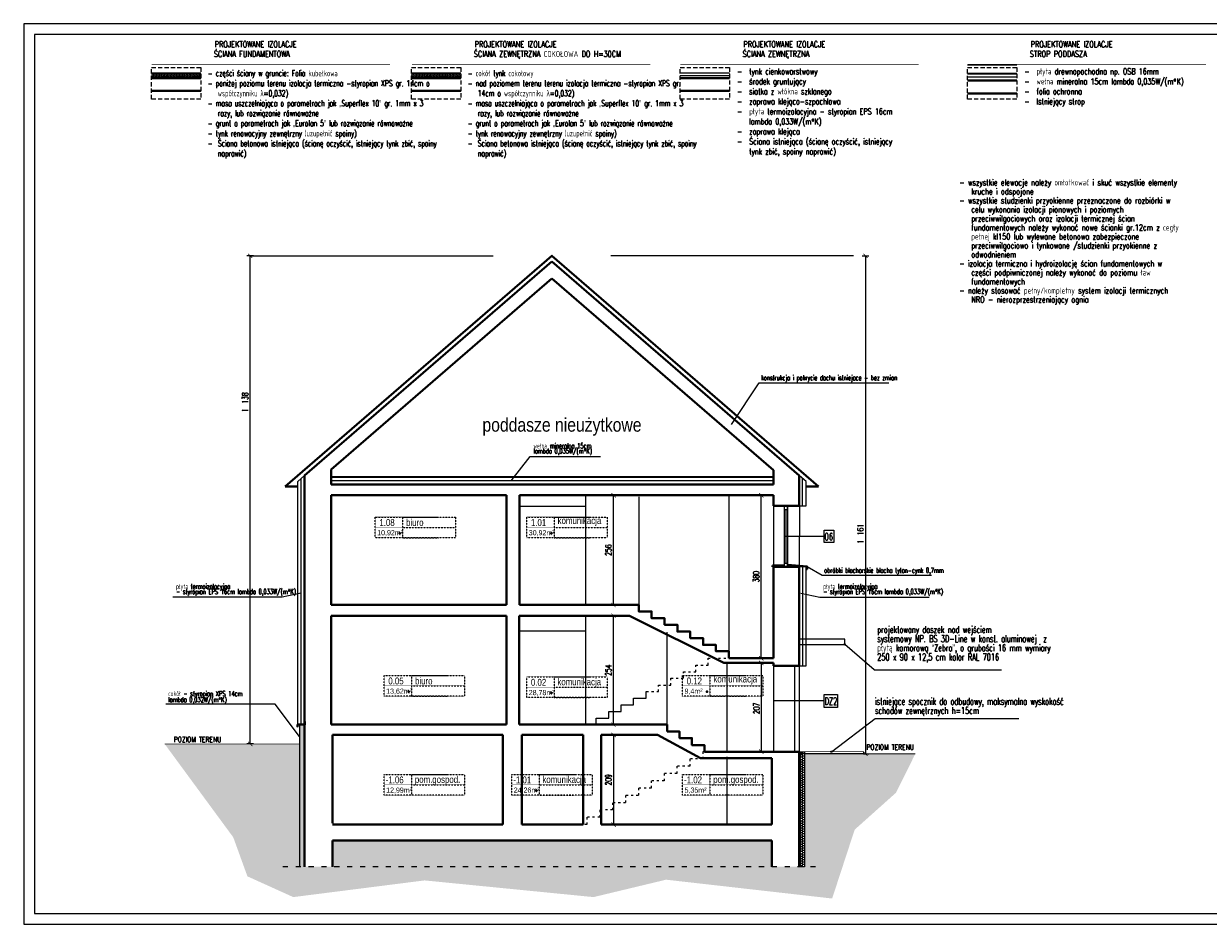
# Model space of a CAD drawing. Header units: millimetres. Extents: x 8949 to 18258, y -1077 to 30686.
# Tile 62 of 89: x 12242 to 15004, y 20999 to 23099. Entities that reach past the tile are written whole.
import ezdxf

# ---------------------------------------------------------------- set-up
doc = ezdxf.new("R2010")
doc.units = ezdxf.units.MM
doc.linetypes.add('ACAD_ISO03W100', pattern=[30, 12, -18])
doc.linetypes.add('DASHED', pattern=[0.75, 0.5, -0.25])
for name, color, linetype, lineweight in [('0A_HACZE', 83, 'Continuous', 9), ('0A_IINW_KONSTR', 1, 'Continuous', 40), ('0A_KONSTR', 1, 'Continuous', 40), ('0A_OCIEPLENIE', 30, 'Continuous', 9), ('0A_OPISY POM', 7, 'Continuous', 9), ('0A_POMOCNICZE', 30, 'Continuous', 9), ('0A_STOLARKA', 140, 'Continuous', 9), ('0A_WYMIARY', 7, 'Continuous', 9), ('0Z_LINIE WIDOCZNE', 7, 'Continuous', 9), ('0Z_OPISY', 7, 'Continuous', 9), ('SCHODY', 250, 'Continuous', 15)]:
    doc.layers.add(name, color=color, linetype=linetype, lineweight=lineweight)
for name, color, linetype in [('0A_OPISY OKIEN', 3, 'Continuous'), ('_a_drzwi', 2, 'Continuous'), ('Opisy', 4, 'Continuous')]:
    doc.layers.add(name, color=color, linetype=linetype)
doc.styles.add('1', font='simplex.shx', dxfattribs={"width": 0.6})
doc.styles.add('1_50', font='simplex.shx', dxfattribs={"width": 0.6})
doc.styles.add('m1_romans', font='romans.shx', dxfattribs={"width": 0.8})
doc.linetypes.add('BATTING', pattern='A,0.00254,-2.54,[134,ltypeshp.shx,S=2.54,R=0,X=-2.54,Y=0],-5.08,[134,ltypeshp.shx,S=2.54,R=180,X=2.54,Y=0],-2.54', length=10.16254)
doc.dimstyles.new('1_100', dxfattribs={"dimtxt": 14, "dimasz": 10, "dimexe": 8, "dimexo": 0, "dimgap": 5, "dimtad": 1, "dimdec": 0, "dimdsep": 46, "dimlunit": 6, "dimtxsty": '1_50', "dimblk": 'ARCHTICK', "dimcen": 5, "dimadec": 0, "dimazin": 0, "dimtfac": 1, "dimtdec": 0, "dimtix": 1, "dimtmove": 1, "dimatfit": 3, "dimldrblk": 'OBLIQUE', "dimfxl": 20, "dimfxlon": 1, "dimtolj": 1, "dimtzin": 0, "dimarcsym": 0})

# ---------------------------------------------------------------- blocks, each defined once
blk = doc.blocks.new('_ARCHTICK')
at = {"color": 0, "linetype": 'ByBlock', "const_width": 0.15}
blk.add_lwpolyline([(-0.5, -0.5), (0.5, 0.5)], dxfattribs=at)
blk = doc.blocks.new('*D185')
at = {"layer": '0A_WYMIARY', "color": 0, "lineweight": -2, "transparency": 16777216}
for p, q in [((13969.9, 21608.8), (13953.9, 21608.8)), ((13961.9, 21608.8), (13961.9, 21401.8)), ((13969.9, 21401.8), (13953.9, 21401.8))]:
    blk.add_line(p, q, dxfattribs=at)
at = {"layer": 'Defpoints', "color": 0, "transparency": 16777216}
for p in [(13990.4, 21608.8), (13961.9, 21401.8), (13990.4, 21401.8)]:
    blk.add_point(p, dxfattribs=at)
at = {"layer": '0A_WYMIARY', "color": 0, "lineweight": -2, "transparency": 16777216, "xscale": 10, "yscale": 10, "zscale": 10}
for p, rotation in [((13961.9, 21608.8), 90), ((13961.9, 21401.8), 270)]:
    blk.add_blockref('_ARCHTICK', p, dxfattribs=dict(at, rotation=rotation))
at = {"layer": '0A_WYMIARY', "color": 0, "transparency": 16777216, "insert": (13950.8, 21502.8), "char_height": 14, "attachment_point": 5, "rotation": 90, "style": '1_50'}
blk.add_mtext('\\A1;207', dxfattribs=at)
blk = doc.blocks.new('_Oblique')
at = {"color": 0, "linetype": 'ByBlock', "lineweight": -2}
blk.add_line((-0.5, -0.5), (0.5, 0.5), dxfattribs=at)
blk = doc.blocks.new('*D186')
at = {"layer": '0A_WYMIARY', "color": 0, "lineweight": -2, "transparency": 16777216}
for p, q in [((13625.4, 21718.8), (13609.5, 21718.8)), ((13617.5, 21464.8), (13617.5, 21718.8)), ((13609.5, 21464.8), (13625.5, 21464.8))]:
    blk.add_line(p, q, dxfattribs=at)
at = {"layer": 'Defpoints', "color": 0, "transparency": 16777216}
for p in [(13617.5, 21718.8), (13625.4, 21718.8), (13577.4, 21464.8)]:
    blk.add_point(p, dxfattribs=at)
at = {"layer": '0A_WYMIARY', "color": 0, "lineweight": -2, "transparency": 16777216, "xscale": 10, "yscale": 10, "zscale": 10}
for p, rotation in [((13617.5, 21718.8), 90), ((13617.5, 21464.8), 270)]:
    blk.add_blockref('_ARCHTICK', p, dxfattribs=dict(at, rotation=rotation))
at = {"layer": '0A_WYMIARY', "color": 0, "transparency": 16777216, "insert": (13605.5, 21591.8), "char_height": 14, "attachment_point": 5, "rotation": 90, "style": '1_50'}
blk.add_mtext('\\A1;254', dxfattribs=at)
blk = doc.blocks.new('*D187')
at = {"layer": '0A_WYMIARY', "color": 0, "lineweight": -2, "transparency": 16777216}
for p, q in [((13609.5, 21999.8), (13625.5, 21999.8)), ((13617.5, 21743.8), (13617.5, 21999.8)), ((13609.5, 21743.8), (13625.5, 21743.8))]:
    blk.add_line(p, q, dxfattribs=at)
at = {"layer": 'Defpoints', "color": 0, "transparency": 16777216}
for p in [(13398.4, 21999.8), (13617.5, 21999.8), (13596.3, 21743.8)]:
    blk.add_point(p, dxfattribs=at)
at = {"layer": '0A_WYMIARY', "color": 0, "lineweight": -2, "transparency": 16777216, "xscale": 10, "yscale": 10, "zscale": 10}
for p, rotation in [((13617.5, 21999.8), 90), ((13617.5, 21743.8), 270)]:
    blk.add_blockref('_ARCHTICK', p, dxfattribs=dict(at, rotation=rotation))
at = {"layer": '0A_WYMIARY', "color": 0, "transparency": 16777216, "insert": (13605.5, 21871.8), "char_height": 14, "attachment_point": 5, "rotation": 90, "style": '1_50'}
blk.add_mtext('\\A1;256', dxfattribs=at)
blk = doc.blocks.new('*D188')
at = {"layer": '0A_WYMIARY', "color": 0, "lineweight": -2, "transparency": 16777216}
for p, q in [((13969.9, 21999.8), (13953.9, 21999.8)), ((13961.9, 21619.8), (13961.9, 21999.8)), ((13969.9, 21619.8), (13953.9, 21619.8))]:
    blk.add_line(p, q, dxfattribs=at)
at = {"layer": 'Defpoints', "color": 0, "transparency": 16777216}
for p in [(13961.9, 21999.8), (13990.4, 21999.8), (13990.4, 21619.8)]:
    blk.add_point(p, dxfattribs=at)
at = {"layer": '0A_WYMIARY', "color": 0, "lineweight": -2, "transparency": 16777216, "xscale": 10, "yscale": 10, "zscale": 10}
for p, rotation in [((13961.9, 21999.8), 90), ((13961.9, 21619.8), 270)]:
    blk.add_blockref('_ARCHTICK', p, dxfattribs=dict(at, rotation=rotation))
at = {"layer": '0A_WYMIARY', "color": 0, "transparency": 16777216, "insert": (13949.9, 21809.8), "char_height": 14, "attachment_point": 5, "rotation": 90, "style": '1_50'}
blk.add_mtext('\\A1;380', dxfattribs=at)
blk = doc.blocks.new('*D189')
at = {"layer": '0A_WYMIARY', "color": 0, "lineweight": -2, "transparency": 16777216}
for p, q in [((13625.5, 21440.8), (13609.5, 21440.8)), ((13617.5, 21440.8), (13617.5, 21231.8)), ((13609.5, 21231.8), (13625.5, 21231.8))]:
    blk.add_line(p, q, dxfattribs=at)
at = {"layer": 'Defpoints', "color": 0, "transparency": 16777216}
for p in [(13720.1, 21440.8), (13555.4, 21231.8), (13617.5, 21231.8)]:
    blk.add_point(p, dxfattribs=at)
at = {"layer": '0A_WYMIARY', "color": 0, "lineweight": -2, "transparency": 16777216, "xscale": 10, "yscale": 10, "zscale": 10}
for p, rotation in [((13617.5, 21440.8), 90), ((13617.5, 21231.8), 270)]:
    blk.add_blockref('_ARCHTICK', p, dxfattribs=dict(at, rotation=rotation))
at = {"layer": '0A_WYMIARY', "color": 0, "transparency": 16777216, "insert": (13605.5, 21336.3), "char_height": 14, "attachment_point": 5, "rotation": 90, "style": '1_50'}
blk.add_mtext('\\A1;209', dxfattribs=at)
blk = doc.blocks.new('*D403')
at = {"layer": '0A_WYMIARY', "color": 0, "lineweight": -2}
for p, q in [((12778.5, 22558), (12762.5, 22558)), ((12770.5, 21419.8), (12770.5, 22558)), ((12778.5, 21419.8), (12762.5, 21419.8))]:
    blk.add_line(p, q, dxfattribs=at)
at = {"layer": 'Defpoints', "color": 0}
for p in [(12770.5, 22558), (13473.9, 22558), (12885.4, 21419.8)]:
    blk.add_point(p, dxfattribs=at)
at = {"layer": '0A_WYMIARY', "color": 0, "linetype": 'ByBlock', "lineweight": -2, "xscale": 10, "yscale": 10, "zscale": 10}
for p, rotation in [((12770.5, 22558), 90), ((12770.5, 21419.8), 270)]:
    blk.add_blockref('_ARCHTICK', p, dxfattribs=dict(at, rotation=rotation))
at = {"layer": '0A_WYMIARY', "color": 0, "insert": (12758.5, 22216.6), "char_height": 14, "attachment_point": 5, "rotation": 90, "style": '1_50'}
blk.add_mtext('\\A1;1ﾠ138', dxfattribs=at)
blk = doc.blocks.new('*D404')
at = {"layer": '0A_WYMIARY', "color": 0, "lineweight": -2}
for p, q in [((14197, 22558), (14213, 22558)), ((14205, 22558), (14205, 21396.8)), ((14200.4, 21396.8), (14213, 21396.8))]:
    blk.add_line(p, q, dxfattribs=at)
at = {"layer": 'Defpoints', "color": 0}
for p in [(13473.9, 22558), (14200.4, 21396.8), (14205, 21396.8)]:
    blk.add_point(p, dxfattribs=at)
at = {"layer": '0A_WYMIARY', "color": 0, "linetype": 'ByBlock', "lineweight": -2, "xscale": 10, "yscale": 10, "zscale": 10}
for p, rotation in [((14205, 22558), 90), ((14205, 21396.8), 270)]:
    blk.add_blockref('_ARCHTICK', p, dxfattribs=dict(at, rotation=rotation))
at = {"layer": '0A_WYMIARY', "color": 0, "insert": (14193, 21909.9), "char_height": 14, "attachment_point": 5, "rotation": 90, "style": '1_50'}
blk.add_mtext('\\A1;1ﾠ161', dxfattribs=at)

msp = doc.modelspace()

# ---------------------------------------------------------------- hatches: boundary and pattern name
at = {"layer": '0A_HACZE', "transparency": 33554687}
h = msp.add_hatch(dxfattribs=at)
h.set_pattern_fill('AR-CONC', color=8, scale=0.2, angle=7e-15)
h.paths.add_polyline_path([(12885.4, 21419.8), (12571.1, 21419.8), (12664.6, 21292.5), (12731.1, 21202), (12764, 21111.1), (12870.9, 21062.7), (13177, 21101.6), (13570.9, 21062.7), (13740, 21103.3), (14127.2, 21059.4), (14179.7, 21219.9), (14276, 21306), (14321.1, 21396.8), (14062.4, 21396.8), (14062.4, 21133.4), (12885.4, 21133.4)])
h.paths.add_polyline_path([(13986.4, 21194.8), (12962.4, 21194.8), (12962.4, 21133.4), (13986.4, 21133.4)], flags=17)
at = {"layer": '0A_OCIEPLENIE', "transparency": 33554687}
h = msp.add_hatch(dxfattribs=at)
h.set_pattern_fill('HONEY', color=256, scale=0.75)
h.set_pattern_definition([(0, (-189328.888, -3472.144), (3.571875, 2.062222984), [2.38125, -4.7625]), (120, (-189328.888, -3472.144), (-3.571874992, 2.062222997), [2.38125, -4.7625]), (60, (-189328.888, -3472.144), (8e-09, 4.12444598), [-4.7625, 2.38125])])
h.paths.add_polyline_path([(12540.6, 22972.3), (12655.6, 22972.3), (12655.6, 22984.3), (12540.6, 22984.3)])
h = msp.add_hatch(dxfattribs=at)
h.set_pattern_fill('HONEY', color=256, scale=0.75)
h.set_pattern_definition([(0, (-188722.9012, -3472.144), (3.571875, 2.062222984), [2.38125, -4.7625]), (120, (-188722.9012, -3472.144), (-3.571874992, 2.062222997), [2.38125, -4.7625]), (60, (-188722.9012, -3472.144), (8e-09, 4.12444598), [-4.7625, 2.38125])])
h.paths.add_polyline_path([(13146.6, 22972.3), (13261.6, 22972.3), (13261.6, 22984.3), (13146.6, 22984.3)])
h = msp.add_hatch(dxfattribs=at)
h.set_pattern_fill('HONEY', color=256)
h.paths.add_polyline_path([(12897.4, 21464.8), (12885.4, 21464.8), (12885.4, 21133.4), (12897.4, 21133.4)])
h = msp.add_hatch(dxfattribs=at)
h.set_pattern_fill('HONEY', color=256)
h.paths.add_polyline_path([(14062.4, 21401.8), (14056.4, 21401.8), (14056.4, 21133.4), (14062.4, 21133.4)])
h.paths.add_polyline_path([(14056.4, 21401.8), (14050.4, 21401.8), (14050.4, 21133.4), (14056.4, 21133.4)])
at = {"layer": '0A_OPISY OKIEN', "transparency": 33554687}
h = msp.add_hatch(color=256, dxfattribs=at)
h.dxf.hatch_style = 1
h.paths.add_polyline_path([(14154.9, 21651.8, -1), (14157.9, 21651.8, -1)])
h = msp.add_hatch(color=256, dxfattribs=at)
h.dxf.hatch_style = 1
h.paths.add_polyline_path([(14126.9, 21401.8, 1), (14123.9, 21401.8, 1)])

# ---------------------------------------------------------------- linework, layer by layer
at = {"layer": '0A_IINW_KONSTR'}
for p, q in [((12540.6, 22972.3), (12655.6, 22972.3)), ((13146.6, 22972.3), (13261.6, 22972.3)), ((13773.1, 22972.3), (13888.1, 22972.3)), ((14442.9, 22966.6), (14557.9, 22966.6)), ((12540.6, 22942.3), (12655.6, 22942.3)), ((13146.6, 22942.3), (13261.6, 22942.3)), ((13773.1, 22942.3), (13888.1, 22942.3)), ((14442.9, 22936.6), (14557.9, 22936.6)), ((14015.4, 21835.7), (13987.9, 21835.7)), ((13987.9, 21832.7), (13987.9, 21835.7)), ((13989.9, 21832.7), (13987.9, 21832.7)), ((14019.1, 21832.7), (13989.9, 21832.7))]:
    msp.add_line(p, q, dxfattribs=at)
msp.add_lwpolyline([(14067.7, 21831), (14067.7, 21827.6), (14068.9, 21827.6), (14068.9, 21833.7), (14023.4, 21837.3)], dxfattribs=at)
at = {"layer": '0A_KONSTR'}
msp.add_line((13886.4, 21619.8), (13990.4, 21619.8), dxfattribs=at)
for points in [[(12852.1, 22019.8), (13473.9, 22558), (14095.7, 22019.8)], [(13473.9, 22544.8), (12897.4, 22045.8)], [(13473.9, 22544.8), (14050.4, 22045.8)], [(13473.9, 22505.1), (12959.4, 22059.8)], [(13473.9, 22505.1), (13990.4, 22058)], [(12897.4, 22045.8), (12897.4, 21133.4)], [(12959.4, 22059.8), (12959.4, 22024.8)], [(13990.4, 22024.8), (13990.4, 22058)], [(14050.4, 21974.8), (14050.4, 22045.8)], [(12881.4, 22019.8), (12852.1, 22019.8)], [(13990.4, 22024.8), (12959.4, 22024.8)], [(14066.4, 22019.8), (14095.7, 22019.8)], [(13368.4, 21999.8), (12959.4, 21999.8)], [(12959.4, 21999.8), (12959.4, 21743.8)], [(13368.4, 21999.8), (13368.4, 21743.8)], [(13990.4, 21999.8), (13398.4, 21999.8)], [(13398.4, 21999.8), (13398.4, 21743.8)], [(13990.4, 21974.8), (13990.4, 21999.8)], [(13990.4, 21974.8), (14050.4, 21974.8)], [(13987.9, 21832.7), (14050.4, 21832.7)], [(13990.4, 21619.8), (13990.4, 21832.8)], [(13990.4, 21832.8), (14050.4, 21832.8)], [(14050.4, 21601.8), (14050.4, 21832.8)], [(13368.4, 21743.8), (12959.4, 21743.8)], [(13886.4, 21619.8), (13886.4, 21635.8), (13856.4, 21635.8), (13856.4, 21650.8), (13826.4, 21650.8), (13826.4, 21666.8), (13796.4, 21666.8), (13796.4, 21681.8), (13766.4, 21681.8), (13766.4, 21697.8), (13736.4, 21697.8), (13736.4, 21712.8), (13706.4, 21712.8), (13706.4, 21728.8), (13676.4, 21728.8), (13676.4, 21743.8), (13398.4, 21743.8)], [(13368.4, 21718.8), (12959.4, 21718.8)], [(12959.4, 21718.8), (13368.4, 21718.8)], [(12959.4, 21718.8), (12959.4, 21464.8)], [(13368.4, 21718.8), (13368.4, 21464.8)], [(13397.4, 21718.8), (13397.4, 21464.8)], [(13397.4, 21718.8), (13654.9, 21718.8), (13874.9, 21608.8), (13990.4, 21608.8)], [(13990.4, 21601.8), (13990.4, 21608.8)], [(13990.4, 21601.8), (14050.4, 21601.8)], [(12897.9, 21471.9), (12897.9, 21464.8), (12881.1, 21464.8), (12880.7, 21464.3), (12880.7, 21460), (12880.8, 21460), (12880.8, 21461.9)], [(13368.4, 21464.8), (12959.4, 21464.8)], [(13742.4, 21448.8), (13742.4, 21464.8), (13397.4, 21464.8)], [(12962.4, 21440.8), (12962.4, 21234.8)], [(13359.4, 21440.8), (12962.4, 21440.8)], [(13359.4, 21440.8), (13359.4, 21231.8)], [(13403.4, 21440.8), (13403.4, 21231.8)], [(13546.4, 21440.8), (13403.4, 21440.8)], [(13546.4, 21440.8), (13546.4, 21231.8)], [(13986.4, 21386.8), (13820, 21386.8), (13720.1, 21440.8), (13588.4, 21440.8)], [(13588.4, 21440.8), (13588.4, 21231.8)], [(13829.4, 21401.8), (13829.4, 21417.3), (13800.4, 21417.3), (13800.4, 21433.3), (13771.4, 21433.3), (13771.4, 21448.8), (13742.4, 21448.8)], [(13990.4, 21401.8), (13829.4, 21401.8)], [(13986.4, 21386.8), (13986.4, 21231.8)], [(13990.4, 21401.8), (14050.4, 21401.8)], [(14050.4, 21401.8), (14050.4, 21133.4)], [(13359.4, 21231.8), (12962.4, 21231.8)], [(13546.4, 21231.8), (13403.4, 21231.8)], [(13986.4, 21231.8), (13588.4, 21231.8)], [(13986.4, 21194.8), (12962.4, 21194.8)], [(12962.4, 21194.8), (12962.4, 21133.4)], [(13986.4, 21194.8), (13986.4, 21133.4)]]:
    msp.add_lwpolyline(points, dxfattribs=at)
at = {"layer": '0A_KONSTR', "lineweight": 18}
for points in [[(13552.4, 21999.8), (13552.4, 21743.8)], [(13676.4, 21995.8), (13676.4, 21739.8)], [(13886.4, 21999.8), (13886.4, 21634.8)], [(13552.4, 21973.8), (13398.4, 21973.8)], [(13990.4, 21974.8), (13990.4, 21832.8)], [(14050.9, 21974.8), (14050.4, 21832.8)], [(13552.4, 21718.8), (13552.4, 21464.8)], [(13552.4, 21682.8), (13397.4, 21682.8)], [(13742.4, 21464.8), (13742.4, 21680.6)], [(13881.4, 21608.8), (13881.4, 21404.8)], [(13881.4, 21389.8), (13881.4, 21234.8)]]:
    msp.add_lwpolyline(points, dxfattribs=at)
at = {"layer": '0A_KONSTR', "linetype": 'ACAD_ISO03W100', "lineweight": 15}
msp.add_lwpolyline([(14088.6, 21133.4), (12837.7, 21133.4)], dxfattribs=at)
at = {"layer": '0A_KONSTR'}
for p in [(13119, 21911.2), (13472.3, 21911.2), (13139.9, 21541.7), (13835.5, 21541.7), (13472.3, 21538.6), (13437.3, 21311)]:
    msp.add_point(p, dxfattribs=at)
at = {"layer": '0A_OCIEPLENIE'}
for p, q in [((12540.6, 22984.3), (12655.6, 22984.3)), ((13146.6, 22984.3), (13261.6, 22984.3)), ((13773.1, 22984.3), (13888.1, 22984.3)), ((14442.9, 23003.3), (14557.9, 23003.3)), ((14442.9, 22984.2), (14557.9, 22984.2)), ((14442.9, 22982.6), (14557.9, 22982.6)), ((14442.9, 22967.6), (14557.9, 22967.6))]:
    msp.add_line(p, q, dxfattribs=at)
at = {"layer": '0A_OCIEPLENIE', "linetype": 'BATTING', "lineweight": 18, "ltscale": 0.55}
msp.add_line((13773.1, 22978.3), (13888.1, 22978.3), dxfattribs=at)
at = {"layer": '0A_OCIEPLENIE', "linetype": 'BATTING', "lineweight": 18, "ltscale": 0.7}
msp.add_line((14442.9, 22975.1), (14557.9, 22975.1), dxfattribs=at)
at = {"layer": '0A_OCIEPLENIE', "linetype": 'DASHED', "ltscale": 20, "const_width": 1}
for points in [[(14557.9, 22967.1), (14442.9, 22967.1)], [(12959.9, 22059.8), (12959.9, 22025.3), (13989.9, 22025.3), (13989.9, 22058)]]:
    msp.add_lwpolyline(points, dxfattribs=at)
at = {"layer": '0A_OCIEPLENIE'}
for points in [[(12881.4, 22031.9), (12897.4, 22045.8)], [(12959.4, 22059.8), (12959.4, 22024.8), (13990.4, 22024.8), (13990.4, 22058)], [(12960.4, 22059.8), (12960.4, 22025.8), (13989.4, 22025.8), (13989.4, 22058)], [(13989.4, 22042.4), (12960.4, 22042.4)], [(13989.4, 22040.8), (12960.4, 22040.8)], [(14050.4, 21974.8), (14066.4, 21974.8), (14066.4, 22031.9), (14050.4, 22045.8)], [(12897.4, 21464.8), (12881.4, 21464.8), (12881.4, 22031.9)], [(14050.4, 21601.8), (14066.4, 21601.8), (14066.4, 21832.7), (14050.4, 21832.7)], [(14050.4, 21651.8), (14050.4, 21667.8)], [(14050.4, 21651.8), (14156.4, 21651.8), (14156.4, 21663.8), (14050.4, 21663.8)], [(12897.4, 21464.8), (12885.4, 21464.8), (12885.4, 21133.4)], [(14050.4, 21401.8), (14062.4, 21401.8), (14062.4, 21133.4)], [(14200.4, 21396.8), (14050.4, 21396.8)]]:
    msp.add_lwpolyline(points, dxfattribs=at)
at = {"layer": '0A_OCIEPLENIE', "linetype": 'BATTING', "lineweight": 18, "ltscale": 0.75}
for points in [[(12889.4, 21464.8), (12889.4, 22038.8)], [(14058.4, 21974.8), (14058.4, 22038.8)], [(14058.4, 21832.7), (14058.4, 21601.8)]]:
    msp.add_lwpolyline(points, dxfattribs=at)
at = {"layer": '0A_OCIEPLENIE', "linetype": 'BATTING', "lineweight": 18, "ltscale": 0.7}
msp.add_lwpolyline([(13989.4, 22033.3), (12960.4, 22033.3)], dxfattribs=at)
at = {"layer": '0A_OPISY OKIEN', "const_width": 1.5}
for points in [[(12540.6, 23004.6), (13096.2, 23004.6)], [(13147.7, 23004.6), (13703.2, 23004.6)], [(13773.1, 23004.6), (14328.7, 23004.6)], [(14442.9, 23004.6), (14998.4, 23004.6)]]:
    msp.add_lwpolyline(points, dxfattribs=at)
at = {"layer": '0A_OPISY OKIEN'}
for points in [[(13892.2, 22164.7), (13956.7, 22262.1), (14259.7, 22262.1)], [(13378.9, 22033.3), (13423.1, 22090.1), (13587.4, 22090.1)], [(14068.9, 21833.7), (14103.8, 21813.1), (14358.8, 21813.1)], [(12889.1, 21771.7), (12844.8, 21762.3), (12589.8, 21762.3)], [(14054.1, 21771.7), (14098.3, 21762.3), (14353.4, 21762.3)], [(14225.2, 21592.6), (14156.4, 21651.8)], [(14225.2, 21592.6), (14522.1, 21592.6)], [(14108.2, 21520.2), (13990.4, 21520.2)], [(12885.4, 21437.3), (12829, 21512.2), (12574, 21512.2)], [(14125.4, 21401.8), (14227.4, 21479.1)], [(14227.4, 21479.1), (14562.2, 21479.1)]]:
    msp.add_lwpolyline(points, dxfattribs=at)
msp.add_lwpolyline([(14139.8, 21535.4), (14139.8, 21505.1), (14108.2, 21505.1), (14108.2, 21535.4)], close=True, dxfattribs=at)
for centre in [(14156.4, 21651.8), (14125.4, 21401.8)]:
    msp.add_circle(centre, 1.5, dxfattribs=at)
at = {"layer": '0A_OPISY POM', "const_width": 1}
for points in [[(13061.9, 21948.9), (13125.6, 21948.9), (13125.6, 21924.7), (13061.9, 21924.7)], [(13415.2, 21948.9), (13478.9, 21948.9), (13478.9, 21924.7), (13415.2, 21924.7)], [(13082.8, 21579.4), (13146.5, 21579.4), (13146.5, 21555.2), (13082.8, 21555.2)], [(13415.2, 21576.3), (13478.9, 21576.3), (13478.9, 21552.1), (13415.2, 21552.1)], [(13778.4, 21579.4), (13842.2, 21579.4), (13842.2, 21555.2), (13778.4, 21555.2)], [(13082.8, 21348.7), (13146.5, 21348.7), (13146.5, 21324.5), (13082.8, 21324.5)], [(13380.2, 21348.7), (13444, 21348.7), (13444, 21324.5), (13380.2, 21324.5)], [(13778.4, 21348.7), (13842.2, 21348.7), (13842.2, 21324.5), (13778.4, 21324.5)]]:
    msp.add_lwpolyline(points, close=True, dxfattribs=at)
at = {"layer": '0A_POMOCNICZE', "linetype": 'ACAD_ISO03W100', "lineweight": 13, "ltscale": 0.4}
for points in [[(13694.4, 21541.8), (13722.4, 21541.8), (13722.4, 21556.8), (13751.4, 21556.8), (13751.4, 21572.8), (13780.4, 21572.8), (13780.4, 21587.8), (13809.4, 21587.8), (13809.4, 21603.8), (13838.4, 21603.8), (13838.4, 21619.8)], [(13838.4, 21619.8), (13886.4, 21619.8)], [(13825.4, 21401.8), (13825.4, 21384.8), (13795.4, 21384.8), (13795.4, 21367.8), (13765.4, 21367.8), (13765.4, 21350.8), (13735.4, 21350.8), (13735.4, 21333.8), (13705.4, 21333.8), (13705.4, 21316.8), (13675.4, 21316.8), (13675.4, 21299.8), (13645.4, 21299.8), (13645.4, 21282.8), (13615.4, 21282.8), (13615.4, 21265.8), (13585.4, 21265.8), (13585.4, 21248.8), (13555.4, 21248.8), (13555.4, 21231.8), (13555.4, 21231.8)], [(13829.4, 21401.8), (13825.4, 21401.8)], [(13555.4, 21231.8), (13546.4, 21231.8)]]:
    msp.add_lwpolyline(points, dxfattribs=at)
at = {"layer": '0A_POMOCNICZE', "lineweight": 13, "ltscale": 0.4}
msp.add_lwpolyline([(13577.4, 21464.8), (13577.4, 21479.8), (13606.4, 21479.8), (13606.4, 21495.8), (13635.4, 21495.8), (13635.4, 21510.8), (13664.4, 21510.8), (13664.4, 21526.8), (13693.4, 21526.8), (13693.4, 21541.8), (13694.4, 21541.8)], dxfattribs=at)
at = {"layer": '0A_STOLARKA'}
for p, q in [((14015.4, 21974.8), (14015.4, 21832.8)), ((14019.4, 21966.8), (14019.4, 21840.8)), ((14023.4, 21974.8), (14023.4, 21832.8))]:
    msp.add_line(p, q, dxfattribs=at)
for points in [[(14015.4, 21966.8), (14023.4, 21966.8), (14023.4, 21974.8), (14015.4, 21974.8)], [(14015.4, 21832.8), (14023.4, 21832.8), (14023.4, 21840.8), (14015.4, 21840.8)]]:
    msp.add_lwpolyline(points, close=True, dxfattribs=at)
at = {"layer": '0A_WYMIARY'}
for points in [[(12770.5, 22558), (13336.9, 22558)], [(14177.2, 22558), (13610.9, 22558)]]:
    msp.add_lwpolyline(points, dxfattribs=at)
at = {"layer": '0A_WYMIARY', "linetype": 'ACAD_ISO03W100', "ltscale": 0.005}
for points in [[(13061.9, 21948.9), (13249.2, 21948.9), (13249.2, 21900.4), (13061.9, 21900.4)], [(13415.2, 21948.9), (13602.5, 21948.9), (13602.5, 21900.4), (13415.2, 21900.4)], [(13082.8, 21579.4), (13270.1, 21579.4), (13270.1, 21531), (13082.8, 21531)], [(13415.2, 21576.3), (13602.5, 21576.3), (13602.5, 21527.8), (13415.2, 21527.8)], [(13778.4, 21579.4), (13965.8, 21579.4), (13965.8, 21531), (13778.4, 21531)], [(13082.8, 21348.7), (13270.1, 21348.7), (13270.1, 21300.3), (13082.8, 21300.3)], [(13380.2, 21348.7), (13567.5, 21348.7), (13567.5, 21300.3), (13380.2, 21300.3)], [(13778.4, 21348.7), (13965.8, 21348.7), (13965.8, 21300.3), (13778.4, 21300.3)]]:
    msp.add_lwpolyline(points, close=True, dxfattribs=at)
for points in [[(13125.4, 21948.9), (13209.2, 21948.9)], [(13125.6, 21948.9), (13125.6, 21900.4)], [(13478.7, 21948.9), (13562.5, 21948.9)], [(13478.9, 21948.9), (13478.9, 21900.4)], [(13125.6, 21924.7), (13249.2, 21924.7)], [(13125.6, 21900.4), (13209.2, 21900.4)], [(13478.9, 21924.7), (13602.5, 21924.7)], [(13478.9, 21900.4), (13562.5, 21900.4)], [(13146.3, 21579.4), (13230.1, 21579.4)], [(13146.5, 21579.4), (13146.5, 21531)], [(13478.7, 21576.3), (13562.5, 21576.3)], [(13478.9, 21576.3), (13478.9, 21527.8)], [(13841.9, 21579.4), (13925.7, 21579.4)], [(13842.2, 21579.4), (13842.2, 21531)], [(13146.5, 21555.2), (13270.1, 21555.2)], [(13478.9, 21552.1), (13602.5, 21552.1)], [(13842.2, 21555.2), (13965.8, 21555.2)], [(13146.5, 21531), (13230.1, 21531)], [(13478.9, 21527.8), (13562.5, 21527.8)], [(13842.2, 21531), (13925.7, 21531)], [(13146.3, 21348.7), (13230.1, 21348.7)], [(13146.5, 21348.7), (13146.5, 21300.3)], [(13443.7, 21348.7), (13527.5, 21348.7)], [(13444, 21348.7), (13444, 21300.3)], [(13841.9, 21348.7), (13925.7, 21348.7)], [(13842.2, 21348.7), (13842.2, 21300.3)], [(13146.5, 21324.5), (13270.1, 21324.5)], [(13444, 21324.5), (13567.5, 21324.5)], [(13842.2, 21324.5), (13965.8, 21324.5)], [(13444, 21300.3), (13527.5, 21300.3)]]:
    msp.add_lwpolyline(points, dxfattribs=at)
at = {"layer": '0Z_LINIE WIDOCZNE', "const_width": 2}
for points in [[(12885.4, 21419.8), (12885.4, 21419.8), (12571.1, 21419.8)], [(14050.4, 21401.8), (14200.4, 21401.8), (14200.4, 21396.8)], [(14050.4, 21396.8), (14321.1, 21396.8)]]:
    msp.add_lwpolyline(points, dxfattribs=at)
at = {"layer": '0Z_OPISY'}
for points in [[(12242.5, 20999.2), (15442.5, 20999.2), (15442.5, 23099.2), (12242.5, 23099.2)], [(12267.5, 21024.2), (15417.5, 21024.2), (15417.5, 23074.2), (12267.5, 23074.2)]]:
    msp.add_lwpolyline(points, close=True, dxfattribs=at)
at = {"layer": '_a_drzwi'}
msp.add_lwpolyline([(13990.4, 21601.8), (13990.4, 21401.8)], dxfattribs=at)
msp.add_lwpolyline([(14050.4, 21601.8), (14050.4, 21401.8), (14040.4, 21401.8), (14040.4, 21601.8)], close=True, dxfattribs=at)
at = {"layer": 'Opisy'}
msp.add_lwpolyline([(14108.2, 21903.8), (14015.4, 21903.8)], dxfattribs=at)
msp.add_lwpolyline([(14108.2, 21889.3), (14108.2, 21918.3), (14130.8, 21918.3), (14130.8, 21889.3)], close=True, dxfattribs=at)
at = {"layer": 'SCHODY', "linetype": 'DASHED', "ltscale": 20}
for points in [[(12540.6, 22997.1), (12655.6, 22997.1), (12655.6, 22923), (12540.6, 22923)], [(13146.6, 22997.1), (13261.6, 22997.1), (13261.6, 22923), (13146.6, 22923)], [(13773.1, 22997.1), (13888.1, 22997.1), (13888.1, 22923), (13773.1, 22923)], [(14442.9, 22997.1), (14557.9, 22997.1), (14557.9, 22923), (14442.9, 22923)]]:
    msp.add_lwpolyline(points, close=True, dxfattribs=at)

# ---------------------------------------------------------------- texts
at = {"layer": '0A_OPISY OKIEN', "char_height": 14, "attachment_point": 1, "style": 'm1_romans'}
for s, insert, width in [('\\pxi-1.66625,l3.33375,t3.33375;ŚCIANA FUNDAMENTOWA', (12662.4, 23035.6), 302.751), ('\\pxi-1.66625,l3.33375,t3.33375;PROJEKTOWANE IZOLACJE', (12664.3, 23058.2), 526.221), ('\\pxi-1.66625,l3.33375,t3.33375;ŚCIANA ZEWNĘTRZNA COKOŁOWA DO H=30CM', (13268.4, 23035.6), 480.906), ('\\pxi-1.66625,l3.33375,t3.33375;PROJEKTOWANE IZOLACJE', (13270.3, 23058.2), 526.221), ('\\pxi-1.66625,l3.33375,t3.33375;ŚCIANA ZEWNĘTRZNA', (13894.9, 23035.6), 480.906), ('\\pxi-1.66625,l3.33375,t3.33375;PROJEKTOWANE IZOLACJE', (13896.8, 23058.2), 526.221), ('\\pxi-1.66625,l3.33375,t3.33375;STROP PODDASZA', (14564.7, 23035.6), 480.906), ('\\pxi-1.66625,l3.33375,t3.33375;PROJEKTOWANE IZOLACJE', (14566.5, 23058.2), 526.221), ('\\pxi-1.66625,l3.33375,t3.33375;{\\W0.6;- części ściany w gruncie: Folia kubełkowa\\P- poniżej poziomu terenu izolacja termiczna -styropian XPS gr. 14cm o współczynniku \\fArial|b0|i0|c161|p34;λ\\Fromans|c238;=0,032)\\P\\Fromans|c238;- masa uszczelniająca o parametrach jak \\fArial|b0|i0|c238|p34;„\\Fromans|c238;Superflex 10\\fArial|b0|i0|c238|p34;”\\Fromans|c238; gr. \\Fromans|c238;1mm x 3 razy, lub rozwiązanie równoważne\\P- grunt o parametrach jak \\fArial|b0|i0|c238|p34;„\\Fromans|c238;Eurolan 5\\fArial|b0|i0|c238|p34;”\\Fromans|c238; lub rozwiązanie \\Fromans|c238;równoważne\\P- tynk renowacyjny zewnętrzny (uzupełnić spoiny)\\P-^IŚciana betonowa istniejąca (ścianę oczyścić, istniejący tynk zbić, spoiny naprawić)}', (12648.3, 22990.6), 447.885), ('\\pxi-1.66625,l3.33375,t3.33375;{\\W0.6;- cokół tynk cokołowy\\P- nad poziomem terenu terenu izolacja termiczna -styropian XPS gr. 14cm o współczynniku \\fArial|b0|i0|c161|p34;λ\\Fromans|c238;=0,032)\\P\\Fromans|c238;- masa uszczelniająca o parametrach jak \\fArial|b0|i0|c238|p34;„\\Fromans|c238;Superflex 10\\fArial|b0|i0|c238|p34;”\\Fromans|c238; gr. \\Fromans|c238;1mm x 3 razy, lub rozwiązanie równoważne\\P- grunt o parametrach jak \\fArial|b0|i0|c238|p34;„\\Fromans|c238;Eurolan 5\\fArial|b0|i0|c238|p34;”\\Fromans|c238; lub rozwiązanie \\Fromans|c238;równoważne\\P- tynk renowacyjny zewnętrzny (uzupełnić spoiny)\\P-^IŚciana betonowa istniejąca (ścianę oczyścić, istniejący tynk zbić, spoiny naprawić)}', (13254.3, 22990.6), 447.885), ('\\pxi-2,l3,t3;{\\W0.7;-^Itynk cienkowarstwowy\\P-^Iśrodek gruntujący\\P-^Isiatka z włókna szklanego\\P-^Izaprawa klejąco-szpachlowa \\P-^Ipłyta termoizolacyjna - styropian EPS 16cm lambda 0,033W/(m*K)\\P-^Izaprawa klejąca \\P- ^IŚciana istniejąca (ścianę oczyścić, istniejący tynk zbić, spoiny naprawić)}', (13891.8, 22995.1), 400.096), ('\\pxi-2,l3,t3;{\\W0.7;-^Ipłyta drewnopochodna np. OSB 16mm\\P-^Iwełna mineralna 15cm lambda 0,035W/(m*K)\\P-^Ifolia ochronna\\P- ^IIstniejący strop}', (14561.6, 22995.1), 400.096)]:
    msp.add_mtext(s, dxfattribs=dict(at, insert=insert, width=width))
at = {"layer": '0A_OPISY OKIEN'}
for s, insert, char_height, width, attachment_point, line_spacing_factor, style in [('\\pxi-2,l2,ql;- wszystkie elewacje należy omłotkować i skuć wszystkie elementy kruche i odspojone\\P- wszystkie studzienki przyokienne przeznaczone do rozbiórki w celu wykonania izolacji pionowych i poziomych przeciwwilgociowych oraz izolacji termicznej ścian fundamentowych należy wykonać nowe ścianki gr.12cm z cegły pełnej kl150 lub wylewane betonowa zabezpieczone przeciwwilgociowo i tynkowane /studzienki przyokienne z odwodnieniem \\P- izolacja termiczna i hydroizolację ścian fundamentowych w części podpiwniczonej należy wykonać do poziomu ław fundamentowych\\P- należy stosować pełny/kompletny system izolacji termicznych NRO - nierozprzestrzeniający ognia', (14423.5, 22736.1), 14, 555.548, 1, 0.9, 'm1_romans'), ('\\pxql;{\\W0.6;konstrukcja i pokrycie dachu istniejace - bez zmian}', (14153.9, 22271.7), 12, 385.031, 5, 0.6, 'm1_romans'), ('\\pxql;{\\W0.6;wełna mineralna 15cm \\Plambda 0,035W/(m*K)}', (13623.4, 22106.9), 12, 385.031, 5, 0.6, 'm1_romans'), ('\\pxql;{\\W0.6;obróbki blacharskie blacha tytan-cynk 0,7mm}', (14301, 21822.7), 12, 385.031, 5, 0.6, 'm1_romans'), ('\\pxql;{\\W0.6;płyta termoizolacyjna \\P- styropian EPS 16cm lambda 0,033W/(m*K)}', (12790.1, 21779.1), 12, 385.031, 5, 0.6, 'm1_romans'), ('\\pxql;{\\W0.6;płyta termoizolacyjna \\P- styropian EPS 16cm lambda 0,033W/(m*K)}', (14298.7, 21779.1), 12, 385.031, 5, 0.6, 'm1_romans'), ('\\pxql;projektowany daszek nad wejściem\\Psystemowy NP. BS 3D-Line w konst. aluminowej  z płytą komorową {\\fArial|b0|i0|c238|p34;“}Zebra{\\fArial|b0|i0|c238|p34;”}, o grubości 16 mm wymiary \\P250 x 90 x 12,5 cm kolor {\\Fromans|c238;\\W0.7;RAL 7016\\P} ', (14399.7, 21641.5), 16, 334.875, 5, 0.8, '1'), ('\\pxql;{\\W0.6;cokół - styropian XPS 14cm\\Plambda 0,032W/(m*K)}', (12772, 21528.2), 12, 385.031, 5, 0.7, 'm1_romans'), ('\\pxql;istniejące spocznik do odbudowy, maksymalna wyskokość schodów zewnętrznych h=15cm{\\T0.95;\\P} ', (14431.4, 21495), 16, 409.108, 5, 0.8, '1')]:
    msp.add_mtext(s, dxfattribs=dict(at, insert=insert, char_height=char_height, width=width, attachment_point=attachment_point, line_spacing_factor=line_spacing_factor, style=style))
at = {"layer": '0A_OPISY OKIEN', "insert": (14124.4, 21519.5), "char_height": 17.64, "width": 79.314, "attachment_point": 5, "rotation": 0, "style": '1'}
msp.add_mtext('DZ2', dxfattribs=at)
at = {"layer": '0A_OPISY POM', "attachment_point": 9, "line_spacing_factor": 0.8, "style": 'm1_romans'}
for s, insert, char_height, width in [('\\pxql;{\\W1;\\fArial Narrow|b0|i0|c238|p34;poddasze nieużytkowe}', (14062.5, 22138.3), 32, 750.6), ('{\\fArial Narrow|b0|i0|c238|p34;\\W1;1.08}', (13107.3, 21927.9), 16, 375.3), ('\\pxql;{\\fArial Narrow|b0|i0|c238|p34;\\W1;biuro}', (13509.2, 21927.9), 16, 375.3), ('{\\fArial Narrow|b0|i0|c238|p34;\\W1;1.01}', (13460.6, 21927.9), 16, 375.3), ('\\pxql;{\\fArial Narrow|b0|i0|c238|p34;\\W1;komunikacja}', (13862.5, 21927.9), 16, 375.3), ('\\pxql;{\\fArial Narrow|b0|i0|c238|p34;\\W1;10,92m²}', (13163.4, 21904.1), 12, 96.864), ('\\pxql;{\\fArial Narrow|b0|i0|c238|p34;\\W1;30,92m²}', (13516.7, 21904.1), 12, 96.864), ('{\\fArial Narrow|b0|i0|c238|p34;\\W1;0.05}', (13128.2, 21558.4), 16, 375.3), ('\\pxql;{\\fArial Narrow|b0|i0|c238|p34;\\W1;biuro}', (13530.1, 21558.4), 16, 375.3), ('{\\fArial Narrow|b0|i0|c238|p34;\\W1;0.02}', (13460.6, 21555.3), 16, 375.3), ('\\pxql;{\\fArial Narrow|b0|i0|c238|p34;\\W1;komunikacja}', (13862, 21551.8), 16, 375.3), ('{\\fArial Narrow|b0|i0|c238|p34;\\W1;0.12}', (13823.8, 21558.4), 16, 375.3), ('\\pxql;{\\fArial Narrow|b0|i0|c238|p34;\\W1;komunikacja}', (14225.8, 21558.4), 16, 375.3), ('\\pxql;{\\fArial Narrow|b0|i0|c238|p34;\\W1;13,62m²}', (13184.3, 21534.6), 12, 96.864), ('\\pxql;{\\fArial Narrow|b0|i0|c238|p34;\\W1;28,78m²}', (13516.7, 21531.4), 12, 96.864), ('\\pxql;{\\fArial Narrow|b0|i0|c238|p34;\\W1;9,4m²}', (13880, 21534.6), 12, 96.864), ('{\\fArial Narrow|b0|i0|c238|p34;\\W1;-1.06}', (13128.2, 21327.7), 16, 375.3), ('\\pxql;{\\fArial Narrow|b0|i0|c238|p34;\\W1;pom.gospod.}', (13529.6, 21324.2), 16, 375.3), ('{\\fArial Narrow|b0|i0|c238|p34;\\W1;-1.01}', (13425.6, 21327.7), 16, 375.3), ('\\pxql;{\\fArial Narrow|b0|i0|c238|p34;\\W1;komunikacja}', (13827, 21324.2), 16, 375.3), ('{\\fArial Narrow|b0|i0|c238|p34;\\W1;-1.02}', (13823.8, 21327.7), 16, 375.3), ('\\pxql;{\\fArial Narrow|b0|i0|c238|p34;\\W1;pom.gospod.}', (14225.3, 21324.2), 16, 375.3), ('\\pxql;{\\fArial Narrow|b0|i0|c238|p34;\\W1;12,99m²}', (13184.3, 21303.9), 12, 96.864), ('\\pxql;{\\fArial Narrow|b0|i0|c238|p34;\\W1;24,26m²}', (13481.7, 21303.9), 12, 96.864), ('\\pxql;{\\fArial Narrow|b0|i0|c238|p34;\\W1;5,35m²}', (13880, 21303.9), 12, 96.864)]:
    msp.add_mtext(s, dxfattribs=dict(at, insert=insert, char_height=char_height, width=width))
at = {"layer": 'Opisy', "insert": (14119.2, 21903.1), "char_height": 16.8, "width": 158.627, "attachment_point": 5, "style": '1'}
msp.add_mtext('O6', dxfattribs=at)
at = {"layer": 'Opisy', "char_height": 12, "width": 375.3, "attachment_point": 9, "line_spacing_factor": 0.8, "style": 'm1_romans'}
for insert in [(12703.2, 21424.3), (14317.9, 21406.3)]:
    msp.add_mtext('{\\W0.7;\\Fsimplex.shx|c226;POZIOM TERENU}', dxfattribs=dict(at, insert=insert))

# ---------------------------------------------------------------- dimensions: what is measured, and where the dimension line sits
at = {"layer": '0A_WYMIARY'}
for base, p1, p2, angle, override, picture, middle in [((12770.5, 22558), (12885.4, 21419.8), (13473.9, 22558), 90, {"dimtxsty": '1_50', "dimldrblk": 'Oblique', "dimfxl": 8}, '*D403', (12770.5, 22216.6)), ((14205, 21396.8), (13473.9, 22558), (14200.4, 21396.8), 90, {"dimtxsty": '1_50', "dimldrblk": 'Oblique', "dimfxl": 8}, '*D404', (14205, 21909.9)), ((13617.5, 21718.8), (13577.4, 21464.8), (13625.4, 21718.8), 270, {"dimfxl": 8}, '*D186', (13617.5, 21591.8)), ((13961.9, 21401.8), (13990.4, 21608.8), (13990.4, 21401.8), 270, {"dimfxl": 8}, '*D185', (13962.8, 21502.8))]:
    dim = msp.add_linear_dim(base=base, p1=p1, p2=p2, angle=angle, dimstyle='1_100', override=override, dxfattribs=at)
    dim.commit()
    dim.dimension.update_dxf_attribs({"geometry": picture, "text_midpoint": middle, "dimtype": 160})
for base, p1, p2, picture, middle in [((13617.5, 21999.8), (13596.3, 21743.8), (13398.4, 21999.8), '*D187', (13605.5, 21871.8)), ((13961.9, 21999.8), (13990.4, 21619.8), (13990.4, 21999.8), '*D188', (13949.9, 21809.8)), ((13617.5, 21231.8), (13720.1, 21440.8), (13555.4, 21231.8), '*D189', (13605.5, 21336.3))]:
    dim = msp.add_linear_dim(base=base, p1=p1, p2=p2, angle=270, dimstyle='1_100', override={"dimfxl": 8}, dxfattribs=at)
    dim.commit()
    dim.dimension.update_dxf_attribs({"geometry": picture, "text_midpoint": middle})

doc.saveas('drawing.dxf')
